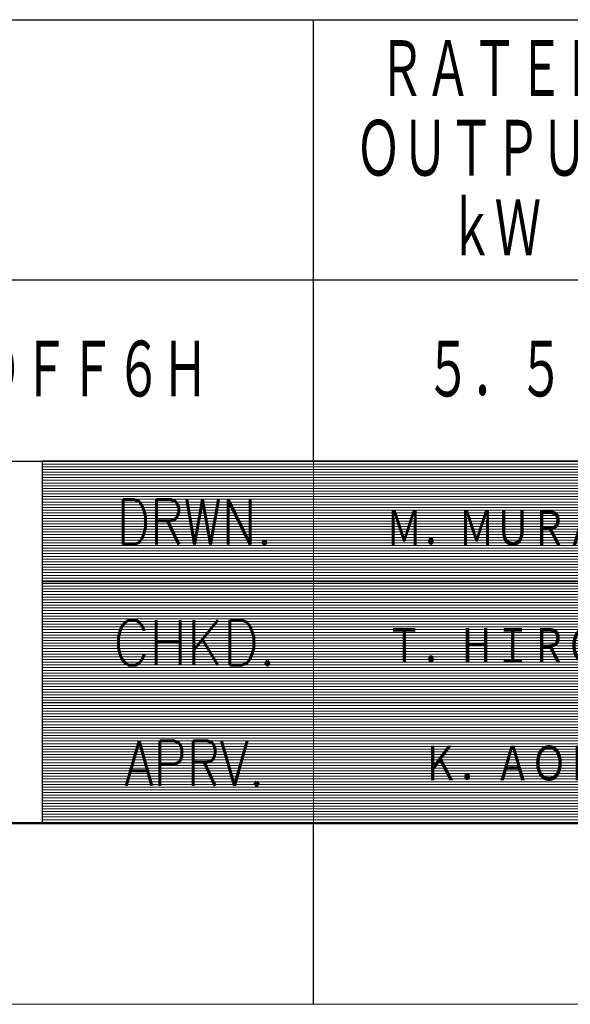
# Model space of a CAD drawing. Header units: millimetres. Extents: x 0 to 1733, y 0 to 1188.
# Tile 12 of 154: x 775 to 897, y 0 to 218. Entities that reach past the tile are written whole.
import ezdxf

# ---------------------------------------------------------------- set-up
doc = ezdxf.new("R2010")
doc.units = ezdxf.units.MM
doc.header["$LTSCALE"] = 0.727559
doc.layers.add('NoLayerName_001', color=7, linetype='Continuous')
doc.styles.get("Standard").update_dxf_attribs({"font": 'txt', "bigfont": 'extfont2'})

# ---------------------------------------------------------------- blocks, each defined once
blk = doc.blocks.new('JZB_0010')
at = {"layer": 'NoLayerName_001', "color": 3, "lineweight": 13, "char_height": 2.18, "attachment_point": 5}
for s, insert in [('\\A1;\\W0.8333;Ｍ．ＭＵＲＡＫＩ', (84.818, 14.635)), ('\\A1;\\W0.8333;Ｔ．ＨＩＲＯＳＥ', (84.818, 8.135)), ('\\A1;\\W0.8333;Ｋ．ＡＯＫＩ', (84.818, 1.635))]:
    blk.add_mtext(s, dxfattribs=dict(at, insert=insert))
blk = doc.blocks.new('*X121')
at = {"color": 7, "linetype": 'Continuous', "lineweight": 13}
for p, q in [((0, 19.8), (40, 19.8)), ((0, 19.65), (40, 19.65)), ((0, 19.5), (40, 19.5)), ((0, 19.35), (40, 19.35)), ((0, 19.2), (40, 19.2)), ((0, 19.05), (40, 19.05)), ((0, 18.9), (40, 18.9)), ((0, 18.75), (40, 18.75)), ((0, 18.6), (40, 18.6)), ((0, 18.45), (40, 18.45)), ((0, 18.3), (40, 18.3)), ((0, 18.15), (40, 18.15)), ((0, 18), (40, 18)), ((0, 17.85), (40, 17.85)), ((0, 17.7), (40, 17.7)), ((0, 17.55), (40, 17.55)), ((0, 17.4), (40, 17.4)), ((0, 17.25), (40, 17.25)), ((0, 17.1), (40, 17.1)), ((0, 16.95), (40, 16.95)), ((0, 16.8), (40, 16.8)), ((0, 16.65), (40, 16.65)), ((0, 16.5), (40, 16.5)), ((0, 16.35), (40, 16.35)), ((0, 16.2), (40, 16.2)), ((0, 16.05), (40, 16.05)), ((0, 15.9), (40, 15.9)), ((0, 15.75), (40, 15.75)), ((0, 15.6), (40, 15.6)), ((0, 15.45), (40, 15.45)), ((0, 15.3), (40, 15.3)), ((0, 15.15), (40, 15.15)), ((0, 15), (40, 15)), ((0, 14.85), (40, 14.85)), ((0, 14.7), (40, 14.7)), ((0, 14.55), (40, 14.55)), ((0, 14.4), (40, 14.4)), ((0, 14.25), (40, 14.25)), ((0, 14.1), (40, 14.1)), ((0, 13.95), (40, 13.95)), ((0, 13.8), (40, 13.8)), ((0, 13.65), (40, 13.65)), ((0, 13.5), (40, 13.5)), ((0, 13.35), (40, 13.35)), ((0, 13.2), (40, 13.2)), ((0, 13.05), (40, 13.05)), ((0, 12.9), (40, 12.9)), ((0, 12.75), (40, 12.75)), ((0, 12.6), (40, 12.6)), ((0, 12.45), (40, 12.45)), ((0, 12.3), (40, 12.3)), ((0, 12.15), (40, 12.15)), ((0, 12), (40, 12)), ((0, 11.85), (40, 11.85)), ((0, 11.7), (40, 11.7)), ((0, 11.55), (40, 11.55)), ((0, 11.4), (40, 11.4)), ((0, 11.25), (40, 11.25)), ((0, 11.1), (40, 11.1)), ((0, 10.95), (40, 10.95)), ((0, 10.8), (40, 10.8)), ((0, 10.65), (40, 10.65)), ((0, 10.5), (40, 10.5)), ((0, 10.35), (40, 10.35)), ((0, 10.2), (40, 10.2)), ((0, 10.05), (40, 10.05)), ((0, 9.9), (40, 9.9)), ((0, 9.75), (40, 9.75)), ((0, 9.6), (40, 9.6)), ((0, 9.45), (40, 9.45)), ((0, 9.3), (40, 9.3)), ((0, 9.15), (40, 9.15)), ((0, 9), (40, 9)), ((0, 8.85), (40, 8.85)), ((0, 8.7), (40, 8.7)), ((0, 8.55), (40, 8.55)), ((0, 8.4), (40, 8.4)), ((0, 8.25), (40, 8.25)), ((0, 8.1), (40, 8.1)), ((0, 7.95), (40, 7.95)), ((0, 7.8), (40, 7.8)), ((0, 7.65), (40, 7.65)), ((0, 7.5), (40, 7.5)), ((0, 7.35), (40, 7.35)), ((0, 7.2), (40, 7.2)), ((0, 7.05), (40, 7.05)), ((0, 6.9), (40, 6.9)), ((0, 6.75), (40, 6.75)), ((0, 6.6), (40, 6.6)), ((0, 6.45), (40, 6.45)), ((0, 6.3), (40, 6.3)), ((0, 6.15), (40, 6.15)), ((0, 6), (40, 6)), ((0, 5.85), (40, 5.85)), ((0, 5.7), (40, 5.7)), ((0, 5.55), (40, 5.55)), ((0, 5.4), (40, 5.4)), ((0, 5.25), (40, 5.25)), ((0, 5.1), (40, 5.1)), ((0, 4.95), (40, 4.95)), ((0, 4.8), (40, 4.8)), ((0, 4.65), (40, 4.65)), ((0, 4.5), (40, 4.5)), ((0, 4.35), (40, 4.35)), ((0, 4.2), (40, 4.2)), ((0, 4.05), (40, 4.05)), ((0, 3.9), (40, 3.9)), ((0, 3.75), (40, 3.75)), ((0, 3.6), (40, 3.6)), ((0, 3.45), (40, 3.45)), ((0, 3.3), (40, 3.3)), ((0, 3.15), (40, 3.15)), ((0, 3), (40, 3)), ((0, 2.85), (40, 2.85)), ((0, 2.7), (40, 2.7)), ((0, 2.55), (40, 2.55)), ((0, 2.4), (40, 2.4)), ((0, 2.25), (40, 2.25)), ((0, 2.1), (40, 2.1)), ((0, 1.95), (40, 1.95)), ((0, 1.8), (40, 1.8)), ((0, 1.65), (40, 1.65)), ((0, 1.5), (40, 1.5)), ((0, 1.35), (40, 1.35)), ((0, 1.2), (40, 1.2)), ((0, 1.05), (40, 1.05)), ((0, 0.9), (40, 0.9)), ((0, 0.75), (40, 0.75)), ((0, 0.6), (40, 0.6)), ((0, 0.45), (40, 0.45)), ((0, 0.3), (40, 0.3)), ((0, 0.15), (40, 0.15)), ((0, 0), (40, 0))]:
    blk.add_line(p, q, dxfattribs=at)
blk = doc.blocks.new('JZB_0012')
at = {"layer": 'NoLayerName_001', "color": 7, "linetype": 'Continuous', "lineweight": 25}
for p, q in [((170, 20), (170, 0)), ((210, 20), (170, 20)), ((170, 0), (210, 0))]:
    blk.add_line(p, q, dxfattribs=at)
blk.add_blockref('*X121', (170, 0.05))

msp = doc.modelspace()

# ---------------------------------------------------------------- linework, layer by layer
at = {"layer": 'NoLayerName_001', "color": 7, "linetype": 'Continuous', "lineweight": 25}
for p, q in [((660.00004622, 217.59998831), (1639.999959, 217.59998831)), ((840.0000302, 119.999997), (840.0000302, 217.59998831)), ((1639.999959, 159.99999344), (660.00004622, 159.99999344)), ((100, 120), (1640, 120)), ((659.9999835, 119.999997), (1639.999959, 119.999997)), ((660.00004622, 119.999997), (1639.999959, 119.999997)), ((840, 0), (840, 40))]:
    msp.add_line(p, q, dxfattribs=at)
at = {"layer": 'NoLayerName_001', "color": 2, "linetype": 'Continuous', "lineweight": 13}
for p, q in [((779.99999452, 120), (779.99999452, 40)), ((840, 40), (840, 120)), ((940.00000051, 93.3332), (779.99999953, 93.3332)), ((940.00000043, 66.67500067), (779.9999984, 66.67500067))]:
    msp.add_line(p, q, dxfattribs=at)
at = {"layer": 'NoLayerName_001', "color": 7, "linetype": 'Continuous', "lineweight": 50}
msp.add_line((1640, 40), (100, 40), dxfattribs=at)
at = {"layer": 'NoLayerName_001', "color": 7, "linetype": 'Continuous', "lineweight": 13}
msp.add_line((1680, 0), (0, 0), dxfattribs=at)

# ---------------------------------------------------------------- block references
at = {"layer": 'NoLayerName_001', "xscale": 4, "yscale": 4, "zscale": 4}
for name, p in [('JZB_0012', (100, 40)), ('JZB_0010', (548.72998047, 46.45999908))]:
    msp.add_blockref(name, p, dxfattribs=at)

# ---------------------------------------------------------------- texts
at = {"layer": 'NoLayerName_001', "color": 7, "lineweight": 13, "char_height": 14, "attachment_point": 5}
for s, insert in [('\\A1;\\W0.6667;ＲＡＴＥＤ', (880.00002626, 206.39999027)), ('\\A1;\\W0.6667;ＯＵＴＰＵＴ', (880.00002615, 188.79999184)), ('\\A1;\\W0.6667;ｋＷ', (880.00002668, 171.1999929)), ('\\A1;\\W0.6667;ＳＧＭ７Ｇ－５５ＤＦＦ６Ｈ', (749.99997894, 139.99999655)), ('\\A1;\\W0.6667;５．５', (879.99997747, 139.99999718))]:
    msp.add_mtext(s, dxfattribs=dict(at, insert=insert))
at = {"layer": 'NoLayerName_001', "color": 2, "lineweight": 13, "char_height": 10, "attachment_point": 8}
for s, insert in [('\\A1;\\W0.8191;DRWN.', (813.71602652, 101.58897617)), ('\\A1;\\W0.8821;CHKD.', (813.71602652, 74.92257617)), ('\\A1;\\W0.8191;APRV.', (813.71602652, 48.25617617))]:
    msp.add_mtext(s, dxfattribs=dict(at, insert=insert))

doc.saveas('drawing.dxf')
